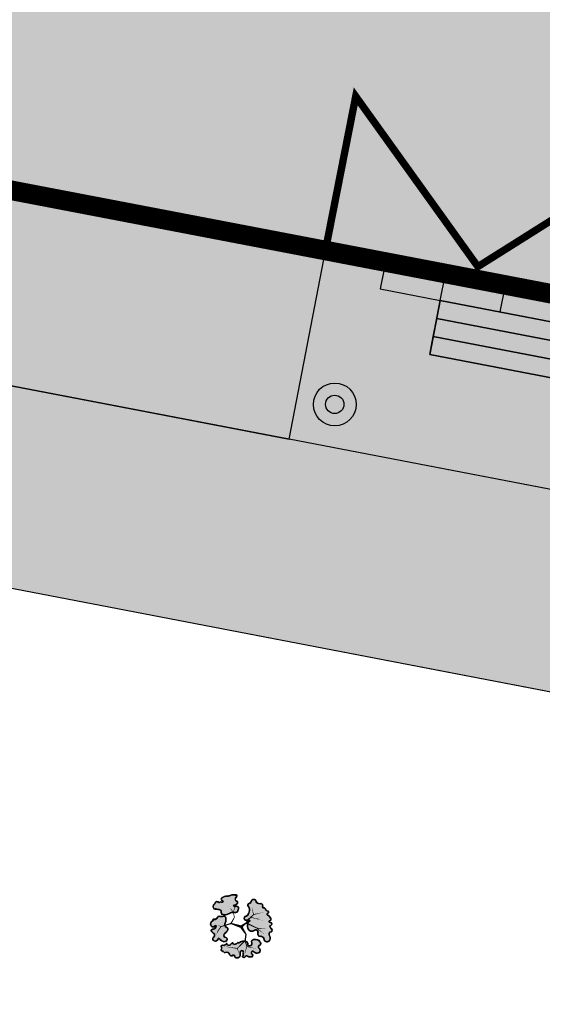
# Model space of a CAD drawing. Header units: metres. Extents: x 32353251 to 32353583, y 5707748 to 5708004.
# Tile 16 of 164: x 32353347 to 32353355, y 5707884 to 5707900. Entities that reach past the tile are written whole.
import ezdxf

# ---------------------------------------------------------------- set-up
doc = ezdxf.new("R2010")
doc.units = ezdxf.units.M
doc.header["$LTSCALE"] = 0.75
doc.layers.get('0').update_dxf_attribs({"linetype": 'CONTINUOUS'})
for name, color, linetype, lineweight, true_color in [('10414942$0$ST-LIN RINNE', 5, 'CONTINUOUS', 25, 0x0000ff), ('10414942$0$ST_M_Markierung', 7, 'CONTINUOUS', 18, 0xffffff), ('10414943$0$ST-Gehweg-Sol', 7, 'CONTINUOUS', 0, 0xffd7a8), ('10414943$0$ST-Grünfläche-Sol', 7, 'CONTINUOUS', 0, 0xc3e788), ('10414943$0$ST-Mischfläche-Sol', 7, 'CONTINUOUS', 0, 0x636466)]:
    doc.layers.add(name, color=color, linetype=linetype, lineweight=lineweight, true_color=true_color)
doc.layers.add('10414942$0$ST-LIN-Bushaltestelle', color=2, linetype='CONTINUOUS', lineweight=25)
doc.layers.add('10414942$0$ST-LIN_Rinne', color=141, linetype='CONTINUOUS', lineweight=0)
doc.layers.add('10414942$0$ST-LIN-Fahrbahn', color=2, linetype='CONTINUOUS')
doc.layers.add('10414942$0$ST-LIN-Gehweg', color=2, linetype='CONTINUOUS')
for name, color, linetype, transparency in [('10414944$0$PF-Krone', 33, 'CONTINUOUS', 0.7), ('10414944$0$PF-Krone_SOL', 70, 'CONTINUOUS', 0.7), ('10414944$0$ST-Baum', 7, 'CONTINUOUS', 0.7)]:
    doc.layers.add(name, color=color, linetype=linetype, transparency=transparency)
doc.layers.add('10414944$0$PF-Stamm', color=7, linetype='CONTINUOUS', true_color=0x5f5144, transparency=0.7)

# ---------------------------------------------------------------- blocks, each defined once
blk = doc.blocks.new('10414943')
at = {"layer": '10414943$0$ST-Grünfläche-Sol'}
h = blk.add_hatch(color=256, dxfattribs=at)
h.dxf.hatch_style = 1
h.paths.add_polyline_path([(32353344.419, 5707897.199), (32353345.43, 5707893.954), (32353351.008, 5707892.882), (32353351.573, 5707895.828)])
at = {"layer": '10414943$0$ST-Mischfläche-Sol'}
h = blk.add_hatch(dxfattribs=at)
h.set_pattern_fill('AR-HBONE', color=256, scale=0.0042, angle=170)
h.set_pattern_definition([(215, (0, 0), (-0.1047920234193, -0.5943050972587), [1.28016, -0.42672]), (305, (-0.34955, -0.24476), (-0.1047920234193, -0.5943050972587), [1.28016, -0.42672])])
edge = h.paths.add_edge_path()
edge.add_line((32353333.407, 5707899.31), (32353335.24, 5707908.862))
edge.add_line((32353335.24, 5707908.862), (32353407.152, 5707895.034))
edge.add_line((32353407.152, 5707895.034), (32353413.706, 5707897.337))
edge.add_line((32353413.706, 5707897.337), (32353481.818, 5707884.239))
edge.add_line((32353481.818, 5707884.239), (32353497.176, 5707881.286))
edge.add_line((32353497.176, 5707881.286), (32353499.704, 5707880.189))
edge.add_line((32353499.704, 5707880.189), (32353502.939, 5707877.836))
edge.add_line((32353502.939, 5707877.836), (32353505.467, 5707876.739))
edge.add_line((32353505.467, 5707876.739), (32353517.005, 5707874.52))
edge.add_line((32353517.005, 5707874.52), (32353517.645, 5707870.615))
edge.add_line((32353517.645, 5707870.615), (32353516.663, 5707870.803))
edge.add_line((32353516.663, 5707870.803), (32353515.44, 5707864.419))
edge.add_line((32353515.44, 5707864.419), (32353479.337, 5707871.339))
edge.add_line((32353479.337, 5707871.339), (32353468.359, 5707873.443))
edge.add_line((32353468.359, 5707873.443), (32353468.779, 5707869.425))
edge.add_arc((32353471.762, 5707869.736), 3, 185.9559, 259.1498)
edge.add_line((32353471.198, 5707866.79), (32353499.612, 5707861.344))
edge.add_line((32353499.612, 5707861.344), (32353497.736, 5707858.394))
edge.add_line((32353497.736, 5707858.394), (32353462.939, 5707865.064))
edge.add_arc((32353461.81, 5707859.171), 6, 79.1498, 96.1372)
edge.add_line((32353461.168, 5707865.137), (32353452.41, 5707864.195))
edge.add_arc((32353451.769, 5707870.161), 6, 259.1149, 276.1372, ccw=False)
edge.add_line((32353450.636, 5707864.269), (32353424.341, 5707869.325))
edge.add_arc((32353425.474, 5707875.217), 6, 242.0483, 259.1149, ccw=False)
edge.add_line((32353422.662, 5707869.917), (32353415, 5707873.982))
edge.add_arc((32353412.188, 5707868.682), 6, 62.0483, 79.1497)
edge.add_line((32353413.318, 5707874.575), (32353366.067, 5707883.631))
edge.add_line((32353366.067, 5707883.631), (32353365.06, 5707886.87))
edge.add_line((32353365.06, 5707886.87), (32353331.246, 5707893.373))
edge.add_line((32353331.246, 5707893.373), (32353331.861, 5707896.566))
edge.add_line((32353331.861, 5707896.566), (32353338.356, 5707895.321))
edge.add_line((32353338.356, 5707895.321), (32353340.491, 5707897.948))
edge.add_line((32353340.491, 5707897.948), (32353344.413, 5707897.2))
edge.add_line((32353344.413, 5707897.2), (32353345.428, 5707893.961))
edge.add_line((32353345.428, 5707893.961), (32353351.009, 5707892.888))
edge.add_line((32353351.009, 5707892.888), (32353351.574, 5707895.828))
edge.add_line((32353351.574, 5707895.828), (32353371.217, 5707892.063))
edge.add_line((32353371.217, 5707892.063), (32353370.648, 5707889.105))
edge.add_line((32353370.648, 5707889.105), (32353371.654, 5707885.87))
edge.add_line((32353371.654, 5707885.87), (32353406.652, 5707879.162))
edge.add_arc((32353407.216, 5707882.11), 3.001, 259.1591, 333.481)
edge.add_line((32353409.902, 5707880.769), (32353411.749, 5707884.294))
edge.add_line((32353411.749, 5707884.294), (32353333.407, 5707899.31))
at = {"layer": '10414943$0$ST-Gehweg-Sol', "flags": 128}
for points in [[(32353413.318, 5707874.575), (32353366.067, 5707883.631), (32353365.06, 5707886.87), (32353331.246, 5707893.373), (32353331.861, 5707896.566), (32353338.356, 5707895.321), (32353340.491, 5707897.948), (32353344.413, 5707897.2), (32353345.428, 5707893.961), (32353351.009, 5707892.888), (32353351.574, 5707895.828), (32353371.217, 5707892.063)], [(32353411.749, 5707884.294), (32353333.407, 5707899.31), (32353335.24, 5707908.862), (32353407.152, 5707895.034)]]:
    blk.add_lwpolyline(points, dxfattribs=at)
at = {"layer": '10414943$0$ST-Grünfläche-Sol', "flags": 128}
blk.add_lwpolyline([(32353344.419, 5707897.199), (32353345.43, 5707893.954), (32353351.008, 5707892.882), (32353351.573, 5707895.828)], close=True, dxfattribs=at)
blk = doc.blocks.new('10414942$0$INFRASIGN_ZICKZACKLINIE_20260323231650')
at = {"color": 7, "true_color": 0xffffff, "const_width": 0.12}
for points in [[(0, 0), (0.461, 2.396), (0.471, 2.394), (2.47, -0.394), (3.919, 0.519)], [(19.64, -3.777), (20.101, -1.381), (20.091, -1.379), (17.2, -3.227), (16.194, -1.841)]]:
    blk.add_lwpolyline(points, dxfattribs=at)
blk = doc.blocks.new('10414942$0$Mülleimer')
for radius in [0.35, 0.15]:
    blk.add_circle((0, 0), radius)
blk = doc.blocks.new('10414942')
at = {"layer": '10414942$0$ST-LIN RINNE', "flags": 128}
blk.add_lwpolyline([(32353333.463, 5707899.605), (32353415.555, 5707883.87, -0.073462), (32353419.598, 5707882.458), (32353425.799, 5707879.209, 0.073462), (32353429.676, 5707877.854), (32353449.317, 5707874.09, -0.000211), (32353449.317, 5707874.089, 0.073477), (32353453.421, 5707873.914), (32353460.383, 5707874.64, -0.07346), (32353464.662, 5707874.457), (32353515.496, 5707864.714)], format="xyb", dxfattribs=at)
at = {"layer": '10414942$0$ST-LIN-Bushaltestelle'}
for p, q in [((32353370.259, 5707892.377), (32353352.583, 5707895.776)), ((32353353.565, 5707895.587), (32353352.556, 5707895.639)), ((32353353.482, 5707895.155), (32353353.565, 5707895.587)), ((32353354.464, 5707894.967), (32353354.547, 5707895.399)), ((32353353.311, 5707894.272), (32353353.481, 5707895.156)), ((32353367.468, 5707892.16), (32353353.424, 5707894.861)), ((32353367.411, 5707891.866), (32353353.368, 5707894.566)), ((32353367.06, 5707891.628), (32353353.311, 5707894.272)), ((32353370.648, 5707889.105), (32353351.008, 5707892.882))]:
    blk.add_line(p, q, dxfattribs=at)
at = {"layer": '10414942$0$ST-LIN-Bushaltestelle', "flags": 128}
for points in [[(32353366.867, 5707889.832), (32353351.008, 5707892.882), (32353351.574, 5707895.828), (32353352.556, 5707895.639), (32353352.5, 5707895.344), (32353353.482, 5707895.155), (32353353.312, 5707894.272), (32353367.06, 5707891.628), (32353367.003, 5707891.333), (32353367.151, 5707891.305)], [(32353353.482, 5707895.155), (32353353.565, 5707895.587), (32353352.583, 5707895.776), (32353352.5, 5707895.344)], [(32353369.194, 5707892.134), (32353353.482, 5707895.155), (32353353.565, 5707895.587), (32353369.277, 5707892.566)], [(32353367.468, 5707892.16), (32353353.425, 5707894.861), (32353353.482, 5707895.155), (32353367.524, 5707892.455)], [(32353367.411, 5707891.866), (32353353.368, 5707894.566), (32353353.425, 5707894.861), (32353367.468, 5707892.16)], [(32353353.368, 5707894.566), (32353367.411, 5707891.866), (32353367.355, 5707891.571), (32353367.502, 5707891.543), (32353367.162, 5707889.775), (32353366.867, 5707889.832), (32353367.151, 5707891.305), (32353367.003, 5707891.333), (32353367.06, 5707891.628), (32353353.312, 5707894.272)]]:
    blk.add_lwpolyline(points, close=True, dxfattribs=at)
at = {"layer": '10414942$0$ST-LIN-Fahrbahn', "flags": 128}
blk.add_lwpolyline([(32353327.34, 5707894.124), (32353327.541, 5707895.265, -0.418693), (32353333.407, 5707899.31), (32353415.499, 5707883.575), (32353415.499, 5707883.575, -0.073462), (32353419.459, 5707882.192), (32353419.459, 5707882.192), (32353425.659, 5707878.943), (32353425.659, 5707878.943, 0.073462), (32353429.62, 5707877.56), (32353429.62, 5707877.56), (32353449.262, 5707873.795), (32353449.262, 5707873.795), (32353449.261, 5707873.795), (32353449.261, 5707873.795, 0.073477), (32353453.452, 5707873.616), (32353453.452, 5707873.616), (32353460.414, 5707874.342), (32353460.414, 5707874.342, -0.07346), (32353464.606, 5707874.163), (32353464.606, 5707874.163), (32353516.422, 5707864.231), (32353516.422, 5707864.231), (32353516.422, 5707864.231)], format="xyb", dxfattribs=at)
at = {"layer": '10414942$0$ST-LIN-Gehweg'}
for p, q in [((32353327.34, 5707894.124), (32353365.06, 5707886.87)), ((32353345.43, 5707893.954), (32353351.008, 5707892.882))]:
    blk.add_line(p, q, dxfattribs=at)
at = {"layer": '10414942$0$ST-LIN_Rinne', "const_width": 0.3}
blk.add_lwpolyline([(32353333.435, 5707899.457), (32353415.527, 5707883.723, -0.073462), (32353419.529, 5707882.325), (32353425.729, 5707879.076, 0.073462), (32353429.648, 5707877.707), (32353449.289, 5707873.942, -0.000211), (32353449.289, 5707873.942, 0.073477), (32353453.437, 5707873.765), (32353460.399, 5707874.491, -0.07346), (32353464.634, 5707874.31), (32353515.468, 5707864.567)], format="xyb", dxfattribs=at)
at = {"color": 1, "rotation": 119.6662303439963}
blk.add_blockref('10414942$0$Mülleimer', (32353351.755, 5707893.454), dxfattribs=at)
at = {"layer": '10414942$0$ST_M_Markierung', "rotation": 8.131732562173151e-06}
blk.add_blockref('10414942$0$INFRASIGN_ZICKZACKLINIE_20260323231650', (32353351.627, 5707896.103), dxfattribs=at)
blk = doc.blocks.new('10414944$0$PF-BAUM_12')
at = {"layer": '10414944$0$PF-Krone_SOL', "transparency": 33554457}
h = blk.add_hatch(color=256, dxfattribs=at)
h.dxf.hatch_style = 1
h.set_gradient(color1=(88, 186, 72), color2=(175, 217, 170), tint=1, name='INVSPHERICAL')
edge = h.paths.add_edge_path()
edge.add_arc((-1.276, 1.399), 0.541, 250.24695, 303.42795)
edge.add_arc((-0.598, 0.419), 0.651, 94.3691, 125.64085, ccw=False)
edge.add_arc((-0.587, 0.271), 0.8, 79.90604, 94.3691, ccw=False)
edge.add_arc((-0.407, 1.28), 0.226, 259.90604, 345.03676)
edge.add_arc((3.356, 0.275), 3.669, 162.18441, 165.03676, ccw=False)
edge.add_arc((-0.246, 1.432), 0.114, 342.18441, 421.4181)
edge.add_arc((-0.377, 1.191), 0.389, 61.4181, 105.41791)
edge.add_arc((-0.494, 1.613), 0.0494, 76.86771, 285.41791, ccw=False)
edge.add_arc((-0.434, 1.767), 0.117, 245.55227, 317.8819)
edge.add_arc((-0.441, 1.854), 0.19, 299.50673, 335.70732)
edge.add_arc((-0.39, 1.889), 0.166, 317.30956, 366.51685)
edge.add_arc((-0.315, 1.914), 0.0904, 356.14997, 452.32983)
edge.add_arc((-0.284, 2.114), 0.116, 186.39549, 252.21854, ccw=False)
edge.add_arc((-0.146, 2.14), 0.256, 124.29677, 188.65244, ccw=False)
edge.add_arc((-0.362, 2.416), 0.0972, 318.21291, 468.93962)
edge.add_arc((-0.445, 2.555), 0.0698, 219.68848, 317.56803, ccw=False)
edge.add_arc((-0.599, 2.082), 0.439, 76.91022, 116.54495)
edge.add_arc((-1.495, 4.557), 2.196, 281.7611, 288.58893, ccw=False)
edge.add_arc((-1.011, 0.858), 1.55, 91.33232, 98.00209)
edge.add_arc((-1.11, 1.691), 0.711, 99.4638, 131.76215)
edge.add_arc((-1.477, 2.155), 0.125, 148.24675, 256.0758)
edge.add_arc((-1.524, 1.968), 0.068, -114.95559, 76.0758, ccw=False)
edge.add_arc((-1.637, 1.725), 0.2, 65.04441, 122.10831)
edge.add_arc((-1.79, 1.969), 0.0876, 221.63135, 302.10831, ccw=False)
edge.add_arc((-1.96, 1.817), 0.14, 41.63135, 166.86476)
edge.add_arc((-2.345, 1.952), 0.268, 321.94948, 337.47523, ccw=False)
edge.add_line((-2.134, 1.786), (-2.241, 1.672))
edge.add_arc((-2.05, 1.557), 0.222, 148.95684, 261.83304)
edge.add_arc((-2.015, 1.024), 0.32, 78.77175, 102.0334, ccw=False)
edge.add_arc((0.841, 15.411), 14.347, 258.77175, 259.65948)
edge.add_arc((-1.757, 1.173), 0.126, 30.35605, 79.65948, ccw=False)
edge.add_arc((-1.887, 1.096), 0.277, -0.49344, 30.35605, ccw=False)
edge.add_arc((-1.36, 1.092), 0.25, 179.50656, 221.3188)
edge.add_line((-1.548, 0.927), (-1.459, 0.89))
edge = h.paths.add_edge_path()
edge.add_arc((-2.059, -1.085), 0.217, 117.74302, 251.42792, ccw=False)
edge.add_arc((-2.254, -0.796), 0.134, 313.86708, 413.87286)
edge.add_arc((-1.138, 0.538), 1.605, 221.524, 229.78899, ccw=False)
edge.add_arc((-2.284, -0.414), 0.125, 108.79801, 243.70289, ccw=False)
edge.add_arc((-2.266, -0.171), 0.138, 244.61148, 299.82424)
edge.add_arc((-2.492, 0.224), 0.593, 299.82424, 314.8752)
edge.add_arc((-2.363, 0.095), 0.41, 314.8752, 336.56068)
edge.add_arc((-2.06, -0.119), 0.0893, 34.54703, 142.23332)
edge.add_arc((-2.251, -0.017), 0.129, 205.94005, 338.60504, ccw=False)
edge.add_arc((-1.108, 0.826), 1.547, 211.54423, 215.57485, ccw=False)
edge.add_arc((-2.165, 0.136), 0.288, 123.29344, 204.40631, ccw=False)
edge.add_arc((-2.467, 0.627), 0.289, 300.05521, 335.40006)
edge.add_arc((-2.13, 0.472), 0.0819, 58.40023, 155.40006, ccw=False)
edge.add_arc((-2.046, 0.61), 0.0798, 238.40023, 306.42037)
edge.add_arc((-2.216, 0.841), 0.368, 306.42037, 341.49291)
edge.add_arc((-1.788, 0.698), 0.0838, 72.42881, 161.49291, ccw=False)
edge.add_arc((-1.597, 1.302), 0.55, 252.42881, 281.6379)
edge.add_arc((-1.383, 0.601), 0.193, 8.24792, 122.23097, ccw=False)
edge.add_arc((1.431, 0.442), 2.63, 175.94647, 181.0704)
edge.add_arc((-2.004, 0.487), 0.811, 332.60613, 353.35791, ccw=False)
edge.add_arc((-1.17, 0.055), 0.129, 152.60613, 239.81282)
edge.add_arc((-1.571, -0.635), 0.669, 44.46317, 59.81282, ccw=False)
edge.add_arc((-1.242, -0.312), 0.208, -40.16629, 44.46317, ccw=False)
edge.add_arc((-1.797, -0.042), 0.82, 308.5293, 330.49613, ccw=False)
edge.add_arc((-1.213, -0.806), 0.142, 120.58152, 237.17398)
edge.add_arc((-1.303, -1.13), 0.205, -64.491, 86.39602, ccw=False)
edge.add_arc((-1.343, -1.112), 0.24, 240.47541, 302.23358, ccw=False)
edge.add_arc((-1.212, -0.792), 0.584, 226.36645, 244.79518, ccw=False)
edge.add_arc((-0.721, -0.151), 1.39, 222.94294, 229.9249, ccw=False)
edge.add_arc((-1.794, -1.149), 0.076, 42.91905, 173.49923)
edge.add_arc((-2.058, -1.113), 0.191, 248.28955, 351.67144, ccw=False)
edge = h.paths.add_edge_path()
edge.add_arc((1.206, -0.038), 0.665, 150.77336, 194.55575)
edge.add_arc((0.911, -0.094), 0.366, 197.65987, 276.75263)
edge.add_arc((0.953, -0.044), 0.413, 270.21516, 305.52412)
edge.add_arc((1.264, -0.512), 0.149, -27.72253, 118.39088, ccw=False)
edge.add_arc((1.611, -0.663), 0.229, 159.27348, 288.79741)
edge.add_arc((1.627, -1.145), 0.271, -1.08302, 77.66915, ccw=False)
edge.add_arc((2.169, -1.048), 0.29, 200.61319, 382.93371)
edge.add_arc((2.707, -0.726), 0.343, 147.82265, 217.59096, ccw=False)
edge.add_arc((2.447, -0.383), 0.163, 259.44798, 409.15154)
edge.add_arc((2.799, 0.062), 0.404, 199.71733, 232.62112, ccw=False)
edge.add_arc((2.549, -0.116), 0.137, 103.25927, 162.29814, ccw=False)
edge.add_arc((2.458, 0.13), 0.127, 297.47519, 447.50208)
edge.add_arc((2.46, 0.335), 0.0783, 98.81569, 273.11837, ccw=False)
edge.add_arc((2.4, 0.525), 0.122, 293.02703, 374.92908)
edge.add_arc((2.024, 0.327), 0.544, 24.94831, 42.11835)
edge.add_arc((1.778, 0.157), 0.842, 39.39937, 55.74996)
edge.add_arc((2.289, 0.935), 0.0906, 104.71311, 245.58293, ccw=False)
edge.add_arc((2.245, 1.1), 0.0797, 284.71311, 435.28689)
edge.add_arc((2.179, 0.846), 0.343, 75.28689, 90.15444)
edge.add_arc((2.192, 1.291), 0.103, 200.54383, 262.03398, ccw=False)
edge.add_arc((1.871, 1.232), 0.225, 5.65523, 92.28552)
edge.add_arc((1.892, 1.533), 0.0813, 129.46734, 248.0142, ccw=False)
edge.add_arc((1.638, 1.592), 0.203, 0.94133, 108.02708)
edge.add_arc((1.552, 2.041), 0.257, 198.80376, 275.23109, ccw=False)
edge.add_arc((1.081, 1.905), 0.234, 13.10923, 167.22877)
edge.add_arc((0.667, 1.999), 0.191, 279.30028, 347.22877, ccw=False)
edge.add_arc((0.722, 1.661), 0.151, 99.30028, 228.80917)
edge.add_arc((0.465, 1.368), 0.239, 21.17444, 48.80917, ccw=False)
edge.add_arc((0.324, 1.313), 0.39, -10.78567, 21.17444, ccw=False)
edge.add_arc((-0.379, 1.447), 1.107, 325.74486, 349.21433, ccw=False)
edge.add_arc((0.356, 0.946), 0.217, 278.26632, 325.74486, ccw=False)
edge.add_arc((0.408, 0.587), 0.146, 98.26632, 271.67308)
edge.add_arc((0.451, -0.897), 1.339, 79.76747, 91.67308, ccw=False)
edge.add_arc((0.689, 0.378), 0.0423, -16.43247, 90.01007, ccw=False)
edge.add_line((0.73, 0.366), (0.626, 0.287))
edge = h.paths.add_edge_path()
edge.add_arc((-1.555, -2.257), 0.172, 12.6189, 77.74549)
edge.add_arc((-1.498, -1.992), 0.0986, 164.18162, 257.74549, ccw=False)
edge.add_arc((-1.721, -1.839), 0.18, 315.6358, 396.22469)
edge.add_arc((-1.472, -1.696), 0.11, 56.01675, 199.16563, ccw=False)
edge.add_arc((-1.356, -1.537), 0.087, 231.18436, 306.609)
edge.add_arc((-1.497, -1.248), 0.408, 298.1575, 320.42177)
edge.add_arc((-1.118, -1.561), 0.0835, 20.65344, 140.42177, ccw=False)
edge.add_arc((-0.932, -1.491), 0.115, 200.65344, 324.15715)
edge.add_arc((-0.598, -1.732), 0.297, 125.84331, 144.15715, ccw=False)
edge.add_arc((-1.131, -0.995), 0.613, 305.84331, 313.76829)
edge.add_arc((-0.64, -1.507), 0.0965, 35.28302, 133.76829, ccw=False)
edge.add_arc((-0.457, -1.411), 0.111, 200.86529, 329.80166)
edge.add_arc((5.964, -14.913), 14.859, 114.56415, 115.19461, ccw=False)
edge.add_arc((-0.146, -1.534), 0.151, 81.99944, 116.28381, ccw=False)
edge.add_arc((-0.13, -1.215), 0.169, 271.62381, 322.4573)
edge.add_arc((0.422, -2.358), 1.12, 101.73914, 111.86365, ccw=False)
edge.add_arc((0.282, -1.704), 0.452, 61.04926, 101.19464, ccw=False)
edge.add_arc((0.429, -1.462), 0.169, -13.32973, 65.05413, ccw=False)
edge.add_arc((0.701, -1.544), 0.116, 158.25367, 207.02434)
edge.add_arc((0.727, -1.436), 0.206, 231.26264, 284.37765)
edge.add_arc((0.759, -1.468), 0.168, 276.3107, 373.18881)
edge.add_arc((1.062, -1.323), 0.175, 121.90959, 217.58272, ccw=False)
edge.add_arc((1.201, -1.579), 0.466, 12.49632, 119.74162, ccw=False)
edge.add_arc((1.506, -1.497), 0.151, -66.22517, 7.47872, ccw=False)
edge.add_arc((1.591, -1.748), 0.115, 101.81964, 224.43431)
edge.add_arc((1.324, -2.037), 0.279, -26.98815, 48.41698, ccw=False)
edge.add_arc((1.337, -2.023), 0.274, 258.99086, 329.2486, ccw=False)
edge.add_arc((1.662, -1.476), 0.9, 229.3858, 245.17635, ccw=False)
edge.add_arc((0.999, -2.237), 0.11, 45.60372, 249.24478)
edge.add_arc((0.845, -2.446), 0.157, -95.43505, 42.77878, ccw=False)
edge.add_arc((0.801, -2.22), 0.384, 232.79997, 274.40743, ccw=False)
edge.add_arc((0.487, -2.606), 0.115, 44.402, 165.1103)
edge.add_arc((0.272, -2.539), 0.111, 123.38517, 339.85568, ccw=False)
edge.add_arc((0.902, -2.367), 0.696, 164.26035, 186.48033, ccw=False)
edge.add_arc((0.106, -2.201), 0.128, 9.9652, 176.7192)
edge.add_arc((-48.316, -1.45), 48.3, 358.76613, 359.11787, ccw=False)
edge.add_arc((-0.315, -2.367), 0.314, 290.47286, 336.89978, ccw=False)
edge.add_arc((-0.291, -2.456), 0.222, 213.88393, 292.64339, ccw=False)
edge.add_arc((-0.592, -2.559), 0.119, 350.14402, 508.44337)
edge.add_arc((-0.746, -2.356), 0.15, 180.14857, 290.27908, ccw=False)
edge.add_arc((-1.124, -2.47), 0.255, 26.59219, 75.66559)
edge.add_arc((-1.166, -2.635), 0.424, 75.66559, 104.33441)
edge.add_arc((-1.322, -2.025), 0.205, 251.40462, 284.33441, ccw=False)
at = {"layer": '10414944$0$PF-Krone'}
for points in [[(-1.459, 0.89, 0.236302), (-0.978, 0.948, -0.137302), (-0.648, 1.068, -0.063191), (-0.447, 1.058, 0.389536), (-0.189, 1.222, -0.012446), (-0.137, 1.397, 0.360188), (-0.191, 1.532, 0.194379), (-0.48, 1.565, -1.286295), (-0.482, 1.661, 0.326511), (-0.348, 1.689, 0.159282), (-0.268, 1.776, 0.218069), (-0.225, 1.908, 0.446169), (-0.319, 2.004, -0.295374), (-0.399, 2.101, -0.288426), (-0.29, 2.351, 0.772377), (-0.394, 2.508, -0.455092), (-0.499, 2.51, 0.174684), (-0.795, 2.475, -0.029801), (-1.047, 2.407, 0.029111), (-1.227, 2.392, 0.141869), (-1.584, 2.221, 0.508586), (-1.507, 2.034, -1.101217), (-1.552, 1.906, 0.254264), (-1.743, 1.894, -0.366329), (-1.855, 1.91, 0.608209), (-2.097, 1.849, -0.067848), (-2.134, 1.786, 0), (-2.241, 1.672, 0.536623), (-2.082, 1.337, -0.101848), (-1.953, 1.338, 0.003873), (-1.734, 1.297, -0.218508), (-1.648, 1.236, -0.135425), (-1.61, 1.094, 0.184492), (-1.548, 0.927)], [(-1.449, 0.915, 0.235756), (-0.993, 0.969, -0.137109), (-0.65, 1.094, -0.063191), (-0.442, 1.084, 0.389536), (-0.214, 1.229, -0.012446), (-0.162, 1.405, 0.360188), (-0.204, 1.509, 0.194379), (-0.474, 1.54, -1.313113), (-0.474, 1.686, 0.345734), (-0.364, 1.709, 0.172714), (-0.29, 1.791, 0.230529), (-0.251, 1.907, 0.475615), (-0.322, 1.978, -0.304436), (-0.424, 2.098, -0.284585), (-0.307, 2.371, 0.726016), (-0.38, 2.485, -0.402009), (-0.513, 2.487, 0.170881), (-0.785, 2.451, -0.030277), (-1.044, 2.381, 0.029443), (-1.223, 2.367, 0.140272), (-1.563, 2.205, 0.497246), (-1.501, 2.059, -1.101217), (-1.563, 1.883, 0.254264), (-1.73, 1.872, -0.366329), (-1.875, 1.893, 0.61415), (-2.072, 1.841, -0.070819), (-2.114, 1.769, 0), (-2.22, 1.656, 0.525075), (-2.082, 1.364, -0.0983), (-1.947, 1.364, 0.003873), (-1.73, 1.322, -0.218508), (-1.626, 1.25, -0.135425), (-1.584, 1.094, 0.177651), (-1.532, 0.949)], [(0.626, 0.287, 0.193395), (0.562, -0.205, 0.359494), (0.954, -0.458, 0.155295), (1.193, -0.381, -0.740727), (1.396, -0.582, 0.634154), (1.685, -0.88, -0.357816), (1.898, -1.15, 1.020458), (2.436, -0.935, -0.314188), (2.417, -0.543, 0.765274), (2.553, -0.26, -0.144564), (2.418, -0.075, -0.263459), (2.517, 0.017, 0.767513), (2.464, 0.257, -0.951478), (2.448, 0.413, 0.373398), (2.518, 0.556, 0.075059), (2.428, 0.691, 0.071464), (2.251, 0.853, -0.705879), (2.266, 1.023, 0.771312), (2.266, 1.177, 0.064963), (2.178, 1.188, -0.27493), (2.095, 1.254, 0.397091), (1.862, 1.458, -0.568927), (1.841, 1.596, 0.504511), (1.575, 1.785, -0.346415), (1.308, 1.958, 0.796288), (0.853, 1.957, -0.305389), (0.698, 1.811, 0.634062), (0.623, 1.548, -0.121167), (0.688, 1.454, -0.140363), (0.708, 1.24, -0.102764), (0.535, 0.824, -0.21018), (0.387, 0.731, 0.944057), (0.412, 0.441, -0.051995), (0.689, 0.42, -0.500995), (0.73, 0.366)], [(0.646, 0.269, 0.190937), (0.587, -0.198, 0.360145), (0.952, -0.432, 0.157291), (1.179, -0.359, -0.740752), (1.42, -0.592, 0.643471), (1.683, -0.853, -0.360113), (1.924, -1.145, 1.005174), (2.413, -0.948, -0.325759), (2.405, -0.513, 0.812791), (2.537, -0.28, -0.149118), (2.391, -0.075, -0.272395), (2.508, 0.041, 0.751835), (2.464, 0.231, -0.928423), (2.44, 0.438, 0.358623), (2.493, 0.547, 0.074197), (2.408, 0.674, 0.071015), (2.238, 0.83, -0.698214), (2.259, 1.048, 0.771312), (2.259, 1.152, 0.066315), (2.176, 1.162, -0.286763), (2.07, 1.249, 0.408934), (1.858, 1.431, -0.545784), (1.814, 1.606, 0.489703), (1.58, 1.76, -0.350827), (1.283, 1.951, 0.798701), (0.879, 1.951, -0.305389), (0.702, 1.785, 0.634062), (0.64, 1.567, -0.121167), (0.713, 1.463, -0.140363), (0.733, 1.235, -0.102764), (0.557, 0.809, -0.21018), (0.391, 0.706, 0.944057), (0.412, 0.467, -0.051616), (0.692, 0.446, -0.532673), (0.751, 0.35)], [(-2.129, -1.291, -0.65991), (-2.16, -0.893, 0.466338), (-2.174, -0.688, -0.036078), (-2.34, -0.526, -0.667578), (-2.325, -0.295, 0.245683), (-2.197, -0.29, 0.065767), (-2.074, -0.196, 0.094904), (-1.987, -0.068, 0.507802), (-2.131, -0.064, -0.653541), (-2.367, -0.074, -0.017589), (-2.427, 0.017, -0.369479), (-2.323, 0.376, 0.155455), (-2.205, 0.506, -0.450466), (-2.087, 0.542, 0.305827), (-1.998, 0.546, 0.154239), (-1.868, 0.725, -0.409437), (-1.763, 0.778, 0.128143), (-1.486, 0.764, -0.54286), (-1.192, 0.628, 0.022361), (-1.199, 0.393, -0.090795), (-1.284, 0.114, 0.400005), (-1.234, -0.057, -0.067076), (-1.093, -0.167, -0.387019), (-1.083, -0.446, -0.096143), (-1.286, -0.684, 0.557693), (-1.29, -0.926, -0.773495), (-1.215, -1.314, -0.276189), (-1.461, -1.32, -0.080584), (-1.615, -1.214, -0.030474), (-1.738, -1.098, 0.640635), (-1.869, -1.141, -0.484398)], [(-2.227, -1.172, -0.377035), (-2.142, -0.911, 0.462758), (-2.158, -0.667, -0.036793), (-2.324, -0.505, -0.650672), (-2.325, -0.323, 0.226885), (-2.184, -0.313, 0.065767), (-2.055, -0.214, 0.102669), (-1.958, -0.066, 0.560734), (-2.154, -0.052, -0.672352), (-2.344, -0.061, -0.017696), (-2.404, 0.029, -0.366993), (-2.309, 0.354, 0.154831), (-2.181, 0.495, -0.450466), (-2.101, 0.52, 0.305827), (-1.983, 0.525, 0.154239), (-1.843, 0.717, -0.409437), (-1.771, 0.753, 0.13033), (-1.476, 0.739, -0.546373), (-1.219, 0.627, 0.02192), (-1.225, 0.395, -0.090238), (-1.307, 0.126, 0.400005), (-1.247, -0.079, -0.067076), (-1.112, -0.185, -0.390762), (-1.104, -0.431, -0.096389), (-1.301, -0.663, 0.568263), (-1.298, -0.951, -0.791061), (-1.228, -1.291, -0.279339), (-1.449, -1.297, -0.081396), (-1.598, -1.195, -0.030819), (-1.72, -1.079, 0.674462), (-1.888, -1.14, -0.76422)], [(-1.387, -2.219, 0.292073), (-1.519, -2.088, -0.432551), (-1.593, -1.965, 0.366883), (-1.576, -1.732, -0.720884), (-1.411, -1.605, 0.341522), (-1.304, -1.607, 0.097453), (-1.182, -1.508, -0.576003), (-1.04, -1.531, 0.597917), (-0.839, -1.558, -0.08008), (-0.772, -1.491, 0.034593), (-0.707, -1.437, -0.458286), (-0.561, -1.451, 0.630565), (-0.361, -1.467, -0.002751), (-0.213, -1.399, -0.15072), (-0.125, -1.384, 0.225513), (0.005, -1.318, -0.044205), (0.194, -1.261, -0.176981), (0.5, -1.309, -0.356005), (0.593, -1.501, 0.216074), (0.598, -1.596, 0.235998), (0.778, -1.635, 0.449828), (0.923, -1.43, -0.443521), (0.97, -1.174, -0.505384), (1.656, -1.478, -0.333159), (1.567, -1.636, 0.592663), (1.509, -1.828, -0.341427), (1.572, -2.163, -0.316536), (1.284, -2.292, -0.069009), (1.076, -2.159, 1.23095), (0.961, -2.34, -0.688656), (0.83, -2.603, -0.183568), (0.569, -2.526, 0.581478), (0.376, -2.577, -1.382341), (0.211, -2.446, -0.097258), (0.232, -2.179, 0.890608), (-0.021, -2.193, -0.001535), (-0.027, -2.49, -0.205393), (-0.205, -2.661, -0.357852), (-0.475, -2.58, 0.826532), (-0.694, -2.497, -0.521291), (-0.896, -2.356, 0.217457), (-1.061, -2.223, 0.125748), (-1.271, -2.223, -0.14468)], [(-1.366, -2.198, 0.270797), (-1.513, -2.063, -0.432551), (-1.568, -1.972, 0.354737), (-1.555, -1.729, -0.649808), (-1.424, -1.623, 0.359616), (-1.292, -1.63, 0.097453), (-1.162, -1.524, -0.576003), (-1.064, -1.54, 0.597917), (-0.818, -1.573, -0.08008), (-0.757, -1.512, 0.034593), (-0.689, -1.456, -0.446057), (-0.584, -1.464, 0.599943), (-0.343, -1.488, -0.002629), (-0.201, -1.422, -0.15559), (-0.126, -1.411, 0.218765), (0.021, -1.34, -0.04262), (0.199, -1.287, -0.177473), (0.489, -1.332, -0.354321), (0.568, -1.493, 0.222706), (0.577, -1.613, 0.240128), (0.783, -1.661, 0.456345), (0.947, -1.418, -0.452999), (0.983, -1.196, -0.504186), (1.63, -1.482, -0.325283), (1.559, -1.611, 0.587825), (1.491, -1.847, -0.341406), (1.549, -2.151, -0.312164), (1.292, -2.267, -0.067854), (1.094, -2.139, 1.19624), (0.945, -2.361, -0.679338), (0.83, -2.577, -0.183947), (0.586, -2.506, 0.573485), (0.351, -2.569, -1.514783), (0.239, -2.46, -0.105945), (0.259, -2.18, 0.910696), (-0.047, -2.193, -0.001511), (-0.053, -2.484, -0.20139), (-0.215, -2.637, -0.344816), (-0.448, -2.573, 0.767089), (-0.71, -2.475, -0.515063), (-0.87, -2.351, 0.223578), (-1.055, -2.198, 0.125748), (-1.278, -2.198, -0.125245)]]:
    blk.add_lwpolyline(points, format="xyb", close=True, dxfattribs=at)
at = {"layer": '10414944$0$PF-Stamm'}
for points in [[(0.046, -0.101, 0.217, 0.108, 0), (-0.78, 0.167, 0.108, 0.065, 0), (-0.499, 0.665, 0.065, 0.0433, 0), (-0.599, 1.108, 0.0433, 0.0433, 0), (-0.475, 1.405, 0.065, 1.976742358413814e-14, 0), (-0.371, 1.869, 0, 0, 0)], [(0.046, -0.101, 0.217, 0.108, 0), (0.458, 0.204, 0.108, 0.108, 0), (0.635, 0.494, 0.108, 0.065, 0), (1.062, 0.891, 0.065, 0, 0), (0.917, 1.582, 0, 0, 0)], [(-0.599, 1.108, 0.065, 0, 0), (-0.941, 1.541, 0, 0, 0)], [(1.073, 0.898, 0.065, 0, 0), (1.938, 1.1, 0, 0, 0)], [(-0.78, 0.167, 0.108, 0.065, 0), (-1.591, -0.088, 0.065, 0, 0), (-1.861, 0.029, 0, 0, 0)], [(0.046, -0.101, 0.217, 0.108, 0), (0.446, -0.726, 0.108, 0.108, 0), (0.379, -1.209, 0.108, 0.065, 0), (0.514, -1.723, 0.065, 2.236840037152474e-14, 0), (1.327, -1.907, 0, 0, 0)], [(0.477, 0.2, 0.108, 0.065, 0), (1.35, -0.216, 0.065, 0, 0), (2.103, -0.253, 0, 0, 0)], [(0.841, 0.685, 0.0657, 0.065, 0), (0.841, 0.676, 0.065, 0, 0), (1.85, 0.394, 0, 0, 0)], [(1.291, 0.553, 0.0455, 1.248468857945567e-14, 0), (1.61, 0.652, 0, 0, 0)], [(-1.586, -0.075, 0.065, 0.065, 0), (-1.849, -0.447, 0.065, 0, 0), (-1.979, -0.743, 0, 0, 0)], [(1.355, -0.229, 0.065, 0, 0), (1.985, -0.759, 0, 0, 0), (1.998, -0.757, 0, 0, 0)], [(0.379, -1.228, 0.108, 0.065, 0), (-0.269, -1.876, 0.065, 0, 0), (-1.498, -1.693, 0, 0, 0)], [(-0.259, -1.886, 0.065, 0, 0), (-0.106, -2.36, 0, 0, 0), (-0.269, -2.651, 0, 0, 0)], [(0.509, -1.712, 0.065, 0, 0), (0.297, -2.526, 0, 0, 0)]]:
    blk.add_lwpolyline(points, format="xyseb", dxfattribs=at)
blk = doc.blocks.new('10414944')
at = {"layer": '10414944$0$ST-Baum', "xscale": 0.2, "yscale": 0.2, "zscale": 1.238086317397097}
blk.add_blockref('10414944$0$PF-BAUM_12', (32353350.213, 5707884.923), dxfattribs=at)

msp = doc.modelspace()

# ---------------------------------------------------------------- block references
for name in ['10414944', '10414943']:
    msp.add_blockref(name, (0, 0))

# ---------------------------------------------------------------- next in the draw order: block references
msp.add_blockref('10414942', (0, 0))

doc.saveas('drawing.dxf')
